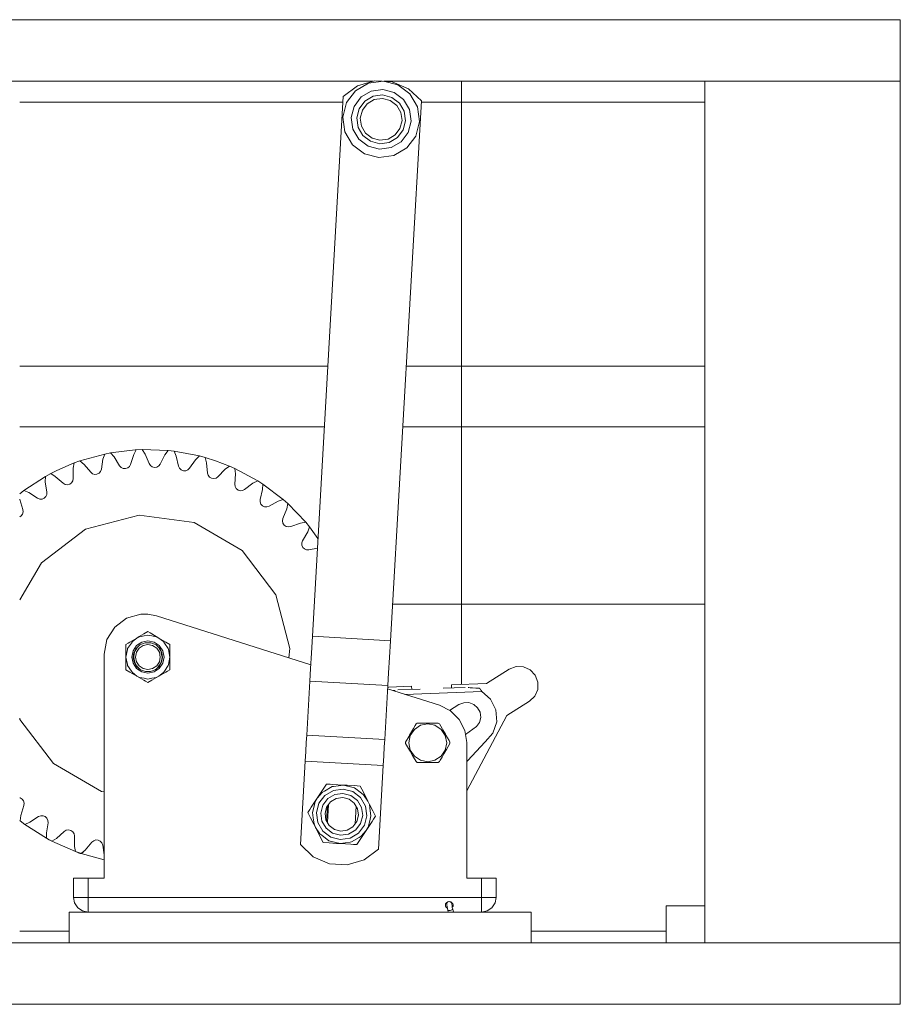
# Model space of a CAD drawing. Header units: millimetres. Extents: x 53056 to 116131, y -669674 to -625124.
# Tile 206 of 256: x 64061 to 64347, y -634983 to -634663. Entities that reach past the tile are written whole.
import ezdxf

# ---------------------------------------------------------------- set-up
doc = ezdxf.new("R2010")
doc.units = ezdxf.units.MM
doc.header["$MEASUREMENT"] = 0
doc.linetypes.add('DGN Style 1', pattern=[536.199087, 0.892178, -535.306909])
doc.linetypes.add('DGN Style 3', pattern=[1249.049455, 892.178182, -356.871273])
for name, color, linetype, lineweight in [('Main Cradle Tower', 7, 'Continuous', 0), ('Main Cradle Tower Platform', 7, 'Continuous', 0), ('Side Cradle Blocks', 7, 'Continuous', 0)]:
    doc.layers.add(name, color=color, linetype=linetype, lineweight=lineweight)

# ---------------------------------------------------------------- blocks, each defined once
blk = doc.blocks.new('*U55')
at = {"layer": 'Main Cradle Tower', "color": 7, "linetype": 'Continuous', "lineweight": 0}
for p, q in [((-20246.72, 12736.1), (-20596.31, 12736.1)), ((-20418, 12716.1), (-20596.31, 12716.1)), ((-20246.72, 12716.1), (-20414.41, 12716.1)), ((-20310.22, 12716.1), (-20310.22, 12436.1)), ((-20246.72, 12716.1), (-20246.72, 12436.1)), ((-20427.75, 12709.29), (-20532.76, 12709.29)), ((-20310.22, 12709.29), (-20402.31, 12709.29)), ((-20532.76, 12623.49), (-20432.67, 12623.49)), ((-20407.23, 12623.49), (-20310.22, 12623.49)), ((-20532.76, 12603.77), (-20433.8, 12603.77)), ((-20408.36, 12603.77), (-20310.22, 12603.77)), ((-20310.22, 12519.1), (-20310.22, 12519.08)), ((-20322.78, 12436.1), (-20322.78, 12448.1)), ((-20322.78, 12448.1), (-20310.22, 12448.1)), ((-20516.65, 12439.88), (-20532.76, 12439.88)), ((-20322.78, 12439.88), (-20366.65, 12439.88)), ((-20246.72, 12436.1), (-20596.31, 12436.1)), ((-20246.72, 12416.1), (-20596.31, 12416.1))]:
    blk.add_line(p, q, dxfattribs=at)
at = {"layer": 'Main Cradle Tower', "color": 7, "linetype": 'Continuous', "lineweight": 0, "flags": 128}
for points in [[(-20246.72, 12736.1), (-20246.72, 12736.1), (-20246.72, 12716.1), (-20246.72, 12716.1)], [(-20246.72, 12436.1), (-20246.72, 12436.1), (-20246.72, 12416.1), (-20246.72, 12416.1)]]:
    blk.add_lwpolyline(points, dxfattribs=at)
at = {"layer": 'Main Cradle Tower Platform', "color": 7, "linetype": 'Continuous', "lineweight": 0}
for p, q in [((-20423.02, 12714.6), (-20427.64, 12711.16)), ((-20437.7, 12535.73), (-20427.64, 12711.16)), ((-20414.89, 12711.64), (-20417.96, 12711.21)), ((-20414.79, 12713.43), (-20411.12, 12712.47)), ((-20417.58, 12710.13), (-20419.87, 12708.79)), ((-20402.28, 12709.71), (-20412.34, 12534.27)), ((-20424.65, 12695.42), (-20420.77, 12692.49)), ((-20505.14, 12594.95), (-20503.22, 12595.33)), ((-20503.22, 12595.33), (-20505.14, 12594.95)), ((-20495.22, 12596.3), (-20503.22, 12595.33)), ((-20503.22, 12595.33), (-20503.22, 12595.33)), ((-20502.07, 12594.02), (-20503.22, 12595.33)), ((-20494.9, 12596.32), (-20495.71, 12594.78)), ((-20495.22, 12596.3), (-20494.9, 12596.32)), ((-20494.9, 12596.32), (-20492.95, 12596.4)), ((-20492.95, 12596.4), (-20494.9, 12596.32)), ((-20494.9, 12596.32), (-20494.9, 12596.32)), ((-20492.95, 12596.4), (-20484.58, 12596.11)), ((-20492.95, 12596.4), (-20492.95, 12596.4)), ((-20492.01, 12594.93), (-20492.95, 12596.4)), ((-20484.58, 12596.11), (-20485.61, 12594.71)), ((-20484.58, 12596.11), (-20482.63, 12595.89)), ((-20482.63, 12595.89), (-20484.58, 12596.11)), ((-20482.63, 12595.89), (-20474.4, 12594.33)), ((-20482.63, 12595.89), (-20482.63, 12595.89)), ((-20481.93, 12594.29), (-20482.63, 12595.89)), ((-20520.67, 12589.61), (-20515.05, 12592.04)), ((-20515.05, 12592.04), (-20515.36, 12590.32)), ((-20515.05, 12592.04), (-20513.21, 12592.71)), ((-20513.21, 12592.71), (-20515.05, 12592.04)), ((-20515.05, 12592.04), (-20515.05, 12592.04)), ((-20513.21, 12592.71), (-20505.14, 12594.95)), ((-20513.21, 12592.71), (-20513.21, 12592.71)), ((-20511.87, 12591.58), (-20513.21, 12592.71)), ((-20505.7, 12593.3), (-20506.22, 12589.97)), ((-20505.14, 12594.95), (-20505.7, 12593.3)), ((-20505.14, 12594.95), (-20505.14, 12594.95)), ((-20500.32, 12591.13), (-20502.07, 12594.02)), ((-20495.71, 12594.78), (-20496.73, 12591.56)), ((-20490.72, 12591.81), (-20492.01, 12594.93)), ((-20485.61, 12594.71), (-20487.11, 12591.68)), ((-20481.13, 12591.01), (-20481.93, 12594.29)), ((-20475.64, 12593.1), (-20477.58, 12590.34)), ((-20474.4, 12594.33), (-20475.64, 12593.1)), ((-20474.4, 12594.33), (-20472.51, 12593.81)), ((-20474.4, 12594.33), (-20474.4, 12594.33)), ((-20472.51, 12593.81), (-20474.4, 12594.33)), ((-20472.51, 12593.81), (-20469.13, 12592.75)), ((-20472.51, 12593.81), (-20472.51, 12593.81)), ((-20472.06, 12592.13), (-20472.51, 12593.81)), ((-20471.78, 12588.76), (-20472.06, 12592.13)), ((-20464.62, 12591.01), (-20469.13, 12592.75)), ((-20520.67, 12589.61), (-20522.68, 12588.59)), ((-20515.36, 12590.32), (-20515.36, 12586.94)), ((-20509.7, 12589), (-20511.87, 12591.58)), ((-20509.12, 12588.52), (-20509.7, 12589)), ((-20499.82, 12590.57), (-20500.32, 12591.13)), ((-20490.31, 12591.18), (-20490.72, 12591.81)), ((-20480.82, 12590.33), (-20481.13, 12591.01)), ((-20466.03, 12589.98), (-20468.37, 12587.55)), ((-20464.62, 12591.01), (-20466.03, 12589.98)), ((-20464.62, 12591.01), (-20462.83, 12590.22)), ((-20462.83, 12590.22), (-20464.62, 12591.01)), ((-20462.83, 12590.22), (-20455.46, 12586.24)), ((-20462.64, 12588.48), (-20462.83, 12590.22)), ((-20531.41, 12583.07), (-20524.4, 12587.64)), ((-20524.4, 12587.64), (-20524.44, 12585.9)), ((-20524.44, 12585.9), (-20523.92, 12582.56)), ((-20524.4, 12587.64), (-20522.68, 12588.59)), ((-20522.68, 12588.59), (-20524.4, 12587.64)), ((-20522.68, 12588.59), (-20522.68, 12588.59)), ((-20521.19, 12587.68), (-20522.68, 12588.59)), ((-20518.65, 12585.45), (-20521.19, 12587.68)), ((-20471.57, 12588.04), (-20471.78, 12588.76)), ((-20462.88, 12585.11), (-20462.64, 12588.48)), ((-20455.46, 12586.24), (-20457.01, 12585.44)), ((-20455.46, 12586.24), (-20453.81, 12585.18)), ((-20455.46, 12586.24), (-20455.46, 12586.24)), ((-20453.81, 12585.18), (-20455.46, 12586.24)), ((-20532.76, 12582.04), (-20531.41, 12583.07)), ((-20531.41, 12583.07), (-20532.76, 12582.04)), ((-20531.41, 12583.07), (-20531.41, 12583.07)), ((-20529.8, 12582.4), (-20531.41, 12583.07)), ((-20526.95, 12580.59), (-20529.8, 12582.4)), ((-20518, 12585.07), (-20518.65, 12585.45)), ((-20462.79, 12584.36), (-20462.88, 12585.11)), ((-20457.01, 12585.44), (-20459.7, 12583.4)), ((-20454.64, 12580.14), (-20453.89, 12583.44)), ((-20453.89, 12583.44), (-20453.81, 12585.18)), ((-20453.81, 12585.18), (-20447.13, 12580.13)), ((-20532.76, 12580.27), (-20532.74, 12580.14)), ((-20532.74, 12580.14), (-20531.72, 12576.92)), ((-20526.25, 12580.31), (-20526.95, 12580.59)), ((-20454.66, 12579.39), (-20454.64, 12580.14)), ((-20448.79, 12579.57), (-20451.75, 12577.96)), ((-20447.13, 12580.13), (-20448.79, 12579.57)), ((-20446.39, 12579.48), (-20447.13, 12580.13)), ((-20446.39, 12579.48), (-20445.66, 12578.83)), ((-20447.25, 12573.98), (-20446.01, 12577.12)), ((-20446.01, 12577.12), (-20445.66, 12578.83)), ((-20439.84, 12572.81), (-20445.66, 12578.83)), ((-20447.39, 12573.24), (-20447.25, 12573.98)), ((-20439.84, 12572.81), (-20441.56, 12572.52)), ((-20438.58, 12571.31), (-20439.84, 12572.81)), ((-20460.47, 12563.58), (-20476.05, 12572.67)), ((-20441.56, 12572.52), (-20444.74, 12571.38)), ((-20440.89, 12566.75), (-20439.19, 12569.67)), ((-20439.19, 12569.67), (-20438.58, 12571.31)), ((-20435.88, 12567.49), (-20438.58, 12571.31)), ((-20441.14, 12566.04), (-20440.89, 12566.75)), ((-20436.06, 12564.33), (-20438.8, 12563.8)), ((-20498.04, 12541.59), (-20493.41, 12542.88)), ((-20493.41, 12542.88), (-20491.18, 12542.88)), ((-20491.18, 12542.88), (-20488.36, 12542.32)), ((-20488.36, 12542.32), (-20438.23, 12526.48)), ((-20496.95, 12533.83), (-20494.68, 12535.15)), ((-20494.68, 12535.15), (-20496.16, 12534.01)), ((-20493.92, 12535.59), (-20494.68, 12535.15)), ((-20493.92, 12535.59), (-20493.91, 12535.59)), ((-20491.11, 12537.21), (-20492.39, 12536.47)), ((-20491.11, 12536.1), (-20492.34, 12535.86)), ((-20490.36, 12536.78), (-20491.11, 12537.21)), ((-20486.77, 12534.7), (-20487.54, 12535.15)), ((-20486.77, 12534.7), (-20487.54, 12535.15)), ((-20412.34, 12534.27), (-20437.7, 12535.73)), ((-20497.5, 12533.52), (-20498.25, 12533.08)), ((-20497.5, 12533.52), (-20498.25, 12533.08)), ((-20495.04, 12531.65), (-20495.68, 12530.3)), ((-20494.92, 12531.58), (-20495.37, 12530.64)), ((-20495.2, 12530.99), (-20494.49, 12532.12)), ((-20495.04, 12531.65), (-20494.92, 12531.58)), ((-20494.92, 12531.58), (-20494.93, 12531.57)), ((-20494.49, 12532.12), (-20494.92, 12531.58)), ((-20494.38, 12532.3), (-20494.49, 12532.12)), ((-20487.18, 12531.65), (-20488.46, 12532.92)), ((-20487.84, 12532.3), (-20487.72, 12532.12)), ((-20487.72, 12532.12), (-20487.02, 12530.99)), ((-20487.72, 12532.12), (-20487.29, 12531.58)), ((-20487.29, 12531.58), (-20487.18, 12531.65)), ((-20486.85, 12530.64), (-20487.29, 12531.58)), ((-20487.29, 12531.57), (-20487.29, 12531.58)), ((-20487.18, 12531.66), (-20487.18, 12531.65)), ((-20483.97, 12528.96), (-20484.45, 12531.38)), ((-20483.97, 12532.22), (-20483.97, 12533.08)), ((-20505.3, 12457.15), (-20505.3, 12529.92)), ((-20498.25, 12529.85), (-20498.25, 12528.96)), ((-20498.25, 12529.85), (-20498.25, 12528.96)), ((-20498.25, 12528.96), (-20497.77, 12526.54)), ((-20495.43, 12527.3), (-20495.73, 12528.77)), ((-20495.4, 12527.25), (-20495.72, 12528.86)), ((-20495.67, 12529.28), (-20495.45, 12530.48)), ((-20486.82, 12527.25), (-20486.5, 12528.86)), ((-20486.49, 12528.77), (-20486.79, 12527.3)), ((-20486.55, 12529.28), (-20486.77, 12530.48)), ((-20483.97, 12528.07), (-20483.97, 12528.96)), ((-20498.25, 12525.7), (-20498.25, 12524.84)), ((-20494.45, 12525.76), (-20494.71, 12526.08)), ((-20494.45, 12525.76), (-20494.67, 12526)), ((-20494.3, 12525.59), (-20494.45, 12525.76)), ((-20493.97, 12525.21), (-20494.3, 12525.59)), ((-20494.04, 12525.29), (-20493.48, 12524.83)), ((-20493.65, 12524.93), (-20493.64, 12524.93)), ((-20493.64, 12524.93), (-20493.48, 12524.83)), ((-20491.11, 12524.93), (-20492.65, 12525.24)), ((-20488.57, 12524.93), (-20487.45, 12525.92)), ((-20488.25, 12525.21), (-20487.91, 12525.59)), ((-20487.77, 12525.76), (-20487.91, 12525.59)), ((-20487.51, 12526.08), (-20487.77, 12525.76)), ((-20487.55, 12526), (-20487.77, 12525.76)), ((-20487.45, 12525.92), (-20487.51, 12525.86)), ((-20487.41, 12525.27), (-20486.28, 12526.96)), ((-20484.72, 12524.4), (-20483.97, 12524.84)), ((-20438.54, 12521.15), (-20438.3, 12525.26)), ((-20381.13, 12520.37), (-20373.77, 12525)), ((-20495.45, 12523.22), (-20494.68, 12522.77)), ((-20495.45, 12523.22), (-20494.68, 12522.77)), ((-20494.68, 12522.77), (-20493.84, 12522.36)), ((-20488.31, 12522.33), (-20488.3, 12522.33)), ((-20488.3, 12522.33), (-20487.54, 12522.77)), ((-20488.3, 12522.33), (-20487.54, 12522.77)), ((-20487.54, 12522.77), (-20486.06, 12523.91)), ((-20412.94, 12523.81), (-20413.18, 12519.69)), ((-20491.86, 12521.14), (-20491.11, 12520.71)), ((-20491.86, 12521.14), (-20491.11, 12520.71)), ((-20439.54, 12503.62), (-20438.54, 12521.15)), ((-20413.18, 12519.69), (-20438.54, 12521.15)), ((-20413.18, 12519.69), (-20414.18, 12502.17)), ((-20413.24, 12518.59), (-20396.39, 12513.27)), ((-20413.21, 12519.1), (-20412.86, 12519.17)), ((-20412.86, 12519.17), (-20405.45, 12519.45)), ((-20402.68, 12518.54), (-20409.91, 12518.27)), ((-20405.45, 12519.45), (-20405.41, 12518.43)), ((-20388.01, 12519.09), (-20395.24, 12518.82)), ((-20392.55, 12519.94), (-20381.13, 12520.37)), ((-20392.52, 12518.92), (-20392.55, 12519.94)), ((-20383.4, 12518.82), (-20384.41, 12518.88)), ((-20383.25, 12518.65), (-20383.4, 12518.82)), ((-20364.48, 12518.41), (-20365.46, 12516.22)), ((-20382.67, 12517.76), (-20407.66, 12516.82)), ((-20367.21, 12514.57), (-20365.46, 12516.22)), ((-20390.09, 12513.52), (-20393.14, 12511.64)), ((-20384.03, 12512.48), (-20385.29, 12513.58)), ((-20367.21, 12514.57), (-20374.57, 12509.94)), ((-20374.57, 12509.94), (-20387.52, 12485.44)), ((-20404.01, 12507.22), (-20404.3, 12506.73)), ((-20403.62, 12507.44), (-20404.01, 12507.22)), ((-20403.62, 12507.44), (-20404.01, 12507.22)), ((-20397.57, 12507.44), (-20399.75, 12507.44)), ((-20397.38, 12507.44), (-20396.81, 12507.44)), ((-20396.42, 12507.22), (-20396.81, 12507.44)), ((-20396.42, 12507.22), (-20396.81, 12507.44)), ((-20395.58, 12505.76), (-20396.42, 12507.22)), ((-20395.58, 12505.76), (-20395.29, 12505.26)), ((-20414.18, 12502.17), (-20439.54, 12503.62)), ((-20406.29, 12503.28), (-20407.42, 12501.32)), ((-20388.15, 12505.1), (-20387.52, 12501.16)), ((-20381.58, 12501.36), (-20379.04, 12504.26)), ((-20414.49, 12496.85), (-20414.32, 12499.77)), ((-20407.42, 12501.09), (-20407.42, 12501.32)), ((-20407.42, 12501.09), (-20407.42, 12500.87)), ((-20407.42, 12500.89), (-20407.42, 12500.87)), ((-20406.38, 12501.09), (-20405.91, 12498.73)), ((-20394.15, 12498.91), (-20393.02, 12500.87)), ((-20393.02, 12501.32), (-20393.3, 12501.81)), ((-20393.01, 12501.09), (-20393.02, 12501.32)), ((-20393.02, 12501.3), (-20393.02, 12501.32)), ((-20393.01, 12501.09), (-20393.02, 12500.87)), ((-20387.52, 12501.16), (-20387.52, 12457.15)), ((-20440.03, 12495.12), (-20439.85, 12498.3)), ((-20414.49, 12496.85), (-20414.67, 12493.66)), ((-20404.86, 12496.42), (-20404.01, 12494.97)), ((-20440.03, 12495.12), (-20441.58, 12468)), ((-20414.67, 12493.66), (-20440.03, 12495.12)), ((-20416.22, 12466.54), (-20414.67, 12493.66)), ((-20404.01, 12494.97), (-20403.62, 12494.74)), ((-20404.01, 12494.97), (-20403.62, 12494.74)), ((-20397.55, 12494.74), (-20396.81, 12494.74)), ((-20396.81, 12494.74), (-20396.42, 12494.97)), ((-20396.81, 12494.74), (-20396.42, 12494.97)), ((-20396.42, 12494.97), (-20396.14, 12495.46)), ((-20433.1, 12487.67), (-20434.18, 12486.03)), ((-20431.11, 12487.56), (-20427.61, 12487.36)), ((-20427.61, 12487.36), (-20430.87, 12486.9)), ((-20426.43, 12487.29), (-20427.61, 12487.36)), ((-20426.43, 12487.29), (-20427.61, 12487.36)), ((-20421.22, 12485.26), (-20419.65, 12482.13)), ((-20419.65, 12482.13), (-20421.05, 12484.19)), ((-20531.39, 12480.72), (-20532.39, 12477.49)), ((-20531.31, 12481.47), (-20531.39, 12480.72)), ((-20436.12, 12483.08), (-20438.04, 12480.15)), ((-20436.12, 12483.08), (-20436.73, 12481.99)), ((-20434.96, 12478.24), (-20434.3, 12480.82)), ((-20433.58, 12478.16), (-20433.05, 12480.21)), ((-20432.78, 12480.57), (-20433.06, 12475.68)), ((-20432.81, 12475.25), (-20432.48, 12480.97)), ((-20423.83, 12474.73), (-20423.5, 12480.45)), ((-20420.41, 12480.55), (-20419.97, 12477.38)), ((-20532.39, 12477.49), (-20532.6, 12475.76)), ((-20529.43, 12475.26), (-20526.6, 12477.09)), ((-20439.14, 12478.48), (-20438.51, 12479.44)), ((-20438.25, 12476.72), (-20439.14, 12478.48)), ((-20422.77, 12477.41), (-20422.73, 12477.54)), ((-20422.73, 12477.54), (-20422.75, 12477.68)), ((-20417.18, 12477.22), (-20418.06, 12478.98)), ((-20532.6, 12475.76), (-20532.76, 12475.89)), ((-20531.04, 12474.58), (-20532.6, 12475.76)), ((-20532.6, 12475.76), (-20532.6, 12475.76)), ((-20532.6, 12475.76), (-20531.04, 12474.58)), ((-20531.04, 12474.58), (-20529.43, 12475.26)), ((-20524, 12470.05), (-20531.04, 12474.58)), ((-20523.56, 12475.13), (-20524.05, 12471.79)), ((-20523.59, 12475.89), (-20523.56, 12475.13)), ((-20437.2, 12474.62), (-20436.67, 12473.57)), ((-20418.27, 12475.55), (-20420.19, 12472.62)), ((-20418.27, 12475.55), (-20420.19, 12472.62)), ((-20420.19, 12472.62), (-20419.58, 12473.71)), ((-20417.81, 12476.25), (-20418.27, 12475.55)), ((-20524.05, 12471.79), (-20524, 12470.05)), ((-20520.79, 12470.04), (-20518.26, 12472.28)), ((-20515.11, 12471.55), (-20514.96, 12470.81)), ((-20514.96, 12470.81), (-20514.93, 12467.44)), ((-20434.71, 12469.69), (-20435.09, 12470.44)), ((-20420.84, 12471.63), (-20422.13, 12469.67)), ((-20420.84, 12471.63), (-20420.19, 12472.62)), ((-20523.66, 12469.86), (-20524, 12470.05)), ((-20524, 12470.05), (-20524, 12470.05)), ((-20524, 12470.05), (-20524, 12470.05)), ((-20524, 12470.05), (-20522.27, 12469.12)), ((-20524, 12470.05), (-20523.14, 12469.58)), ((-20523.14, 12469.58), (-20523.17, 12469.6)), ((-20522.27, 12469.12), (-20523.14, 12469.58)), ((-20523.14, 12469.58), (-20523.1, 12469.56)), ((-20522.73, 12469.36), (-20522.27, 12469.12)), ((-20522.27, 12469.12), (-20520.79, 12470.04)), ((-20522.27, 12469.12), (-20522.16, 12469.19)), ((-20514.62, 12465.72), (-20522.27, 12469.12)), ((-20522.27, 12469.12), (-20522.27, 12469.12)), ((-20514.93, 12467.44), (-20514.62, 12465.72)), ((-20511.44, 12466.2), (-20509.29, 12468.8)), ((-20506.06, 12468.56), (-20505.8, 12467.85)), ((-20505.8, 12467.85), (-20505.3, 12464.73)), ((-20434.71, 12469.69), (-20434.19, 12468.66)), ((-20434.19, 12468.66), (-20432.23, 12468.54)), ((-20431.88, 12469.17), (-20432.3, 12469.27)), ((-20431.88, 12469.17), (-20428.7, 12468.34)), ((-20429.88, 12468.41), (-20428.7, 12468.34)), ((-20428.7, 12468.34), (-20425.45, 12468.8)), ((-20425.21, 12468.14), (-20428.7, 12468.34)), ((-20423.21, 12468.03), (-20422.13, 12469.67)), ((-20422.13, 12469.67), (-20423.21, 12468.03)), ((-20514.62, 12465.72), (-20514.62, 12465.72)), ((-20514.62, 12465.72), (-20514.62, 12465.72)), ((-20514.62, 12465.72), (-20512.77, 12465.06)), ((-20514.62, 12465.72), (-20513.85, 12465.44)), ((-20514.62, 12465.72), (-20513.92, 12465.47)), ((-20513.66, 12465.37), (-20513.85, 12465.44)), ((-20512.77, 12465.06), (-20513, 12465.14)), ((-20512.77, 12465.06), (-20511.44, 12466.2)), ((-20512.77, 12465.06), (-20512.02, 12465.7)), ((-20505.3, 12463.04), (-20512.77, 12465.06)), ((-20512.77, 12465.06), (-20512.77, 12465.06)), ((-20420.84, 12463.09), (-20416.22, 12466.54)), ((-20515.3, 12450.86), (-20515.3, 12457.15)), ((-20515.3, 12457.15), (-20514.94, 12457.15)), ((-20510.54, 12457.15), (-20505.3, 12457.15)), ((-20510.54, 12450.86), (-20510.54, 12457.15)), ((-20387.52, 12457.15), (-20382.75, 12457.15)), ((-20382.75, 12457.15), (-20382.75, 12450.86)), ((-20378.35, 12457.15), (-20377.99, 12457.15)), ((-20377.99, 12457.15), (-20377.99, 12450.86)), ((-20514.94, 12450.86), (-20515.3, 12450.86)), ((-20514.94, 12449.04), (-20515.3, 12450.86)), ((-20382.75, 12450.86), (-20510.54, 12450.86)), ((-20394.05, 12449.15), (-20394.09, 12449.15)), ((-20392.42, 12448.85), (-20392.42, 12449.18)), ((-20392.38, 12449.15), (-20392.42, 12449.15)), ((-20392.26, 12449.04), (-20392.27, 12449.06)), ((-20382.75, 12450.86), (-20382.75, 12449.04)), ((-20377.99, 12450.86), (-20378.35, 12450.86)), ((-20510.54, 12446.46), (-20510.54, 12446.1)), ((-20380.93, 12446.46), (-20382.75, 12446.1))]:
    blk.add_line(p, q, dxfattribs=at)
at = {"layer": 'Main Cradle Tower Platform', "color": 7, "linetype": 'DGN Style 3', "lineweight": 0}
blk.add_line((-20389.22, 12716.1), (-20389.22, 12520.06), dxfattribs=at)
at = {"layer": 'Main Cradle Tower Platform', "color": 7, "linetype": 'Continuous', "lineweight": 0, "flags": 128}
for points in [[(-20424.65, 12695.42), (-20427.12, 12699.61), (-20427.79, 12704.43), (-20426.57, 12709.14), (-20423.64, 12713.02), (-20419.45, 12715.48), (-20414.63, 12716.16), (-20409.92, 12714.94), (-20406.04, 12712.01), (-20403.58, 12707.82), (-20402.9, 12703), (-20404.12, 12698.29), (-20407.05, 12694.41), (-20411.24, 12691.94), (-20416.06, 12691.27), (-20420.77, 12692.49)], [(-20423.02, 12714.6), (-20417.51, 12716.25), (-20415.02, 12716.1)], [(-20414.25, 12716.06), (-20411.77, 12715.92), (-20406.48, 12713.65), (-20402.28, 12709.71)], [(-20414.79, 12713.43), (-20418.55, 12712.9), (-20421.82, 12710.98), (-20424.11, 12707.94), (-20425.06, 12704.27), (-20424.53, 12700.51), (-20422.61, 12697.24), (-20419.58, 12694.95), (-20415.9, 12694), (-20412.14, 12694.53), (-20408.87, 12696.45), (-20406.59, 12699.48), (-20405.63, 12703.16), (-20406.16, 12706.92), (-20408.09, 12710.19), (-20411.12, 12712.47)], [(-20414.89, 12711.64), (-20411.89, 12710.86), (-20409.42, 12709), (-20407.85, 12706.33), (-20407.42, 12703.26), (-20408.2, 12700.26), (-20410.06, 12697.79), (-20412.73, 12696.22), (-20415.8, 12695.79), (-20418.8, 12696.57), (-20421.27, 12698.43), (-20422.84, 12701.1), (-20423.27, 12704.17), (-20422.49, 12707.17), (-20420.63, 12709.64), (-20417.96, 12711.21)], [(-20417.58, 12710.13), (-20414.96, 12710.5), (-20412.39, 12709.83), (-20410.27, 12708.24), (-20408.93, 12705.95), (-20408.56, 12703.32), (-20409.23, 12700.76), (-20410.82, 12698.64), (-20413.11, 12697.3), (-20415.74, 12696.93), (-20418.3, 12697.6), (-20420.42, 12699.19), (-20421.76, 12701.48), (-20422.13, 12704.1), (-20421.46, 12706.67), (-20419.87, 12708.79)], [(-20509.12, 12588.52), (-20508.4, 12588.3), (-20507.65, 12588.36), (-20506.98, 12588.69), (-20506.48, 12589.26), (-20506.22, 12589.97)], [(-20499.82, 12590.57), (-20499.14, 12590.24), (-20498.39, 12590.19), (-20497.67, 12590.42), (-20497.09, 12590.9), (-20496.73, 12591.56)], [(-20490.31, 12591.18), (-20489.69, 12590.75), (-20488.96, 12590.58), (-20488.21, 12590.7), (-20487.57, 12591.08), (-20487.11, 12591.68)], [(-20480.82, 12590.33), (-20480.28, 12589.81), (-20479.58, 12589.53), (-20478.82, 12589.53), (-20478.13, 12589.82), (-20477.58, 12590.34)], [(-20518, 12585.07), (-20517.26, 12584.96), (-20516.52, 12585.14), (-20515.91, 12585.57), (-20515.5, 12586.2), (-20515.36, 12586.94)], [(-20471.57, 12588.04), (-20471.12, 12587.44), (-20470.47, 12587.06), (-20469.72, 12586.95), (-20468.99, 12587.12), (-20468.37, 12587.55)], [(-20526.25, 12580.31), (-20525.5, 12580.31), (-20524.8, 12580.6), (-20524.26, 12581.12), (-20523.95, 12581.81), (-20523.92, 12582.56)], [(-20462.79, 12584.36), (-20462.42, 12583.71), (-20461.84, 12583.23), (-20461.12, 12583), (-20460.37, 12583.06), (-20459.7, 12583.4)], [(-20454.66, 12579.39), (-20454.4, 12578.68), (-20453.9, 12578.12), (-20453.22, 12577.79), (-20452.47, 12577.74), (-20451.75, 12577.96)], [(-20532.76, 12574.57), (-20532.29, 12574.85), (-20531.84, 12575.45), (-20531.64, 12576.18), (-20531.72, 12576.92)], [(-20532.76, 12547.55), (-20525.73, 12559.6), (-20511.37, 12570.51), (-20493.92, 12575.1), (-20476.05, 12572.67)], [(-20447.39, 12573.24), (-20447.24, 12572.5), (-20446.83, 12571.87), (-20446.21, 12571.44), (-20445.48, 12571.27), (-20444.74, 12571.38)], [(-20460.47, 12563.58), (-20449.56, 12549.22), (-20444.97, 12531.77), (-20445.38, 12528.74)], [(-20441.14, 12566.04), (-20441.11, 12565.29), (-20440.8, 12564.61), (-20440.25, 12564.09), (-20439.56, 12563.8), (-20438.8, 12563.8)], [(-20498.04, 12541.59), (-20501.88, 12538.71), (-20504.41, 12534.64), (-20505.3, 12529.92)], [(-20497.5, 12533.52), (-20496.95, 12533.83), (-20494.68, 12535.15), (-20493.91, 12535.59), (-20492.39, 12536.47)], [(-20494.68, 12535.15), (-20493.84, 12535.56), (-20492.34, 12535.86)], [(-20491.11, 12536.1), (-20489.88, 12535.86), (-20488.38, 12535.56), (-20487.54, 12535.15), (-20486.06, 12534.01), (-20485.72, 12533.51), (-20484.51, 12531.69), (-20484.45, 12531.38)], [(-20490.36, 12536.78), (-20489.81, 12536.46), (-20487.54, 12535.15)], [(-20486.77, 12534.7), (-20485.24, 12533.82), (-20483.97, 12533.08)], [(-20437.7, 12535.73), (-20438.01, 12530.27), (-20438.3, 12525.26)], [(-20498.25, 12528.96), (-20497.77, 12531.38), (-20497.71, 12531.69), (-20496.49, 12533.51), (-20496.16, 12534.01)], [(-20498.25, 12529.85), (-20498.25, 12531.61), (-20498.25, 12533.08)], [(-20487.41, 12525.27), (-20489.11, 12524.13), (-20491.11, 12523.73), (-20493.11, 12524.13), (-20494.8, 12525.27), (-20495.94, 12526.96), (-20496.33, 12528.96), (-20495.94, 12530.96), (-20494.8, 12532.66), (-20493.11, 12533.79), (-20491.11, 12534.19), (-20489.11, 12533.79), (-20487.41, 12532.66), (-20486.28, 12530.96), (-20485.88, 12528.96), (-20486.28, 12526.96)], [(-20491.11, 12524.93), (-20489.57, 12525.24), (-20488.26, 12526.11), (-20487.39, 12527.42), (-20487.08, 12528.96), (-20487.39, 12530.5), (-20488.26, 12531.81), (-20489.57, 12532.68), (-20491.11, 12532.99), (-20492.65, 12532.68), (-20493.96, 12531.81), (-20494.83, 12530.5), (-20495.14, 12528.96), (-20494.83, 12527.42), (-20493.96, 12526.11), (-20492.65, 12525.24)], [(-20495.04, 12531.66), (-20495.04, 12531.65), (-20493.75, 12532.92), (-20492.04, 12533.63), (-20490.18, 12533.63), (-20488.46, 12532.92)], [(-20487.18, 12531.65), (-20486.54, 12530.3), (-20486.35, 12528.77), (-20486.66, 12527.25), (-20487.45, 12525.92)], [(-20483.97, 12532.22), (-20483.97, 12531.58), (-20483.97, 12528.96)], [(-20412.94, 12523.81), (-20412.65, 12528.81), (-20412.34, 12534.27)], [(-20498.25, 12525.7), (-20498.25, 12526.34), (-20498.25, 12528.96)], [(-20494.77, 12525.92), (-20495.55, 12527.25), (-20495.87, 12528.77), (-20495.68, 12530.3)], [(-20495.73, 12528.77), (-20495.73, 12528.77), (-20495.71, 12528.93), (-20495.55, 12530.26), (-20495.37, 12530.64)], [(-20486.49, 12528.77), (-20486.49, 12528.77), (-20486.5, 12528.93), (-20486.67, 12530.26), (-20486.85, 12530.64)], [(-20483.97, 12528.96), (-20484.45, 12526.54), (-20484.51, 12526.23), (-20485.72, 12524.41), (-20486.06, 12523.91)], [(-20483.97, 12528.07), (-20483.97, 12526.31), (-20483.97, 12524.84)], [(-20495.45, 12523.22), (-20496.97, 12524.1), (-20498.25, 12524.84)], [(-20494.68, 12522.77), (-20496.16, 12523.91), (-20496.49, 12524.41), (-20497.71, 12526.23), (-20497.77, 12526.54)], [(-20494.67, 12526.01), (-20494.67, 12526), (-20495.38, 12527.21), (-20495.43, 12527.3), (-20495.43, 12527.3)], [(-20493.64, 12524.93), (-20493.64, 12524.93), (-20494.77, 12525.92), (-20494.71, 12525.86)], [(-20488.57, 12524.93), (-20488.57, 12524.93), (-20488.74, 12524.83), (-20490.29, 12524.27), (-20491.93, 12524.27), (-20493.48, 12524.83)], [(-20488.18, 12525.29), (-20488.74, 12524.83), (-20488.74, 12524.83)], [(-20487.55, 12526), (-20487.55, 12526), (-20486.84, 12527.21), (-20486.79, 12527.3), (-20486.79, 12527.3)], [(-20364.48, 12518.41), (-20364.42, 12520.81), (-20365.27, 12523.06), (-20366.92, 12524.8), (-20369.12, 12525.79), (-20371.52, 12525.85), (-20373.77, 12525)], [(-20491.86, 12521.14), (-20492.41, 12521.46), (-20494.68, 12522.77)], [(-20487.54, 12522.77), (-20488.38, 12522.36), (-20489.88, 12522.06), (-20491.11, 12521.82), (-20492.34, 12522.06), (-20493.84, 12522.36)], [(-20488.3, 12522.33), (-20489.83, 12521.45), (-20491.11, 12520.71)], [(-20484.72, 12524.4), (-20485.26, 12524.09), (-20487.54, 12522.77)], [(-20387.07, 12519.03), (-20386.86, 12519.02), (-20386.44, 12519), (-20385.71, 12518.95), (-20384.55, 12518.88), (-20384.41, 12518.88)], [(-20383.25, 12518.65), (-20383.23, 12518.62), (-20383.05, 12518.38), (-20383.04, 12518.35), (-20382.91, 12518.16), (-20382.86, 12518.09), (-20382.85, 12518.07), (-20382.67, 12517.76), (-20379.78, 12515.22), (-20378.07, 12511.76), (-20377.81, 12507.92), (-20379.04, 12504.26)], [(-20411.53, 12518.05), (-20411.47, 12518.05), (-20411.06, 12518.11), (-20410.84, 12518.14)], [(-20388.15, 12505.1), (-20389.97, 12508.66), (-20392.82, 12511.48), (-20396.39, 12513.27)], [(-20390.09, 12513.52), (-20388.54, 12514.13), (-20386.86, 12514.15), (-20385.29, 12513.58)], [(-20384.03, 12512.48), (-20383.24, 12511.01), (-20383.02, 12509.35), (-20383.4, 12507.73), (-20384.34, 12506.34), (-20387.94, 12503.84)], [(-20505.3, 12485.13), (-20506.17, 12485.25), (-20521.75, 12494.34), (-20532.66, 12508.7), (-20532.76, 12509.06)], [(-20406.38, 12501.09), (-20405.91, 12503.45), (-20404.57, 12505.45), (-20402.57, 12506.78), (-20400.22, 12507.25), (-20397.86, 12506.78), (-20395.86, 12505.45), (-20394.53, 12503.45), (-20394.06, 12501.09), (-20394.53, 12498.73), (-20395.86, 12496.74), (-20397.86, 12495.4), (-20400.22, 12494.93), (-20402.57, 12495.4), (-20404.57, 12496.74), (-20405.91, 12498.73)], [(-20406.29, 12503.28), (-20406.14, 12503.54), (-20405.48, 12504.67), (-20404.85, 12505.77), (-20404.3, 12506.73), (-20404.01, 12507.22)], [(-20403.62, 12507.44), (-20402.88, 12507.44), (-20401.36, 12507.44), (-20400.22, 12507.44), (-20399.75, 12507.44)], [(-20397.57, 12507.44), (-20397.38, 12507.44), (-20397.38, 12507.44)], [(-20439.54, 12503.62), (-20439.68, 12501.22), (-20439.85, 12498.3)], [(-20395.29, 12505.26), (-20394.49, 12503.86), (-20394.3, 12503.54)], [(-20393.3, 12501.81), (-20393.3, 12501.81), (-20394.3, 12503.54), (-20394.3, 12503.54)], [(-20414.32, 12499.77), (-20414.32, 12499.77), (-20414.18, 12502.17)], [(-20404.86, 12496.42), (-20405.14, 12496.93), (-20405.95, 12498.32), (-20406.14, 12498.65), (-20407.14, 12500.37), (-20407.42, 12500.87)], [(-20381.58, 12501.36), (-20387.34, 12495.22), (-20387.52, 12494.84)], [(-20394.15, 12498.91), (-20394.3, 12498.64), (-20394.95, 12497.51), (-20395.58, 12496.42), (-20396.14, 12495.46), (-20396.42, 12494.97)], [(-20397.55, 12494.74), (-20399.07, 12494.74), (-20400.22, 12494.74), (-20400.68, 12494.74), (-20402.86, 12494.74), (-20403.06, 12494.74), (-20403.62, 12494.74)], [(-20436.12, 12483.08), (-20434.5, 12484.96), (-20433.8, 12485.37), (-20431.29, 12486.84), (-20430.87, 12486.9)], [(-20431.11, 12487.56), (-20431.95, 12487.61), (-20433.1, 12487.67)], [(-20427.61, 12487.36), (-20424.43, 12486.54), (-20424.01, 12486.43), (-20421.69, 12484.67), (-20421.05, 12484.19)], [(-20426.43, 12487.29), (-20424.09, 12487.16), (-20422.12, 12487.05), (-20421.6, 12486.01), (-20421.22, 12485.26)], [(-20420.41, 12480.55), (-20422.03, 12483.31), (-20424.59, 12485.24), (-20427.69, 12486.04), (-20430.86, 12485.6), (-20433.62, 12483.97), (-20435.54, 12481.42), (-20436.35, 12478.32), (-20435.9, 12475.15), (-20434.28, 12472.39), (-20431.72, 12470.46), (-20428.63, 12469.66), (-20425.46, 12470.11), (-20422.7, 12471.73), (-20420.77, 12474.28), (-20419.97, 12477.38)], [(-20436.12, 12483.08), (-20435.47, 12484.07), (-20434.18, 12486.03)], [(-20434.96, 12478.24), (-20434.6, 12475.61), (-20433.25, 12473.31), (-20431.12, 12471.71), (-20428.55, 12471.04), (-20425.91, 12471.41), (-20423.62, 12472.76), (-20422.02, 12474.88), (-20421.35, 12477.46), (-20421.72, 12480.1), (-20423.07, 12482.39), (-20425.19, 12483.99), (-20427.77, 12484.66), (-20430.4, 12484.29), (-20432.69, 12482.94), (-20434.3, 12480.82)], [(-20433.58, 12478.16), (-20433.29, 12476.06), (-20432.21, 12474.23), (-20430.52, 12472.96), (-20428.47, 12472.42), (-20426.37, 12472.72), (-20424.54, 12473.79), (-20423.26, 12475.49), (-20422.73, 12477.54), (-20423.03, 12479.64), (-20424.1, 12481.47), (-20425.79, 12482.74), (-20427.85, 12483.28), (-20429.95, 12482.98), (-20431.77, 12481.91), (-20433.05, 12480.21)], [(-20531.31, 12481.47), (-20531.52, 12482.19), (-20531.97, 12482.79), (-20532.62, 12483.17), (-20532.76, 12483.19)], [(-20438.51, 12479.44), (-20438.51, 12479.44), (-20438.04, 12480.15)], [(-20432.3, 12469.27), (-20434.63, 12471.03), (-20435.27, 12471.51), (-20436.67, 12473.57), (-20437.15, 12474.72), (-20437.43, 12476.74), (-20437.67, 12478.4), (-20437.25, 12480.01), (-20436.73, 12481.99)], [(-20419.65, 12482.13), (-20419.12, 12481.08), (-20418.06, 12478.98)], [(-20419.65, 12482.13), (-20419.16, 12480.99), (-20418.88, 12478.96), (-20418.65, 12477.31), (-20419.07, 12475.69), (-20419.58, 12473.71)], [(-20523.59, 12475.89), (-20523.9, 12476.57), (-20524.45, 12477.09), (-20525.15, 12477.37), (-20525.9, 12477.37), (-20526.6, 12477.09)], [(-20418.27, 12475.55), (-20417.81, 12476.25), (-20417.18, 12477.22)], [(-20438.25, 12476.72), (-20437.2, 12474.62), (-20436.67, 12473.57), (-20435.09, 12470.44), (-20434.71, 12469.69)], [(-20515.11, 12471.55), (-20515.52, 12472.18), (-20516.14, 12472.61), (-20516.87, 12472.78), (-20517.62, 12472.66), (-20518.26, 12472.28)], [(-20420.19, 12472.62), (-20421.82, 12470.74), (-20422.51, 12470.33), (-20425.02, 12468.86), (-20425.45, 12468.8)], [(-20420.19, 12472.62), (-20420.84, 12471.63), (-20422.13, 12469.67)], [(-20506.06, 12468.56), (-20506.57, 12469.12), (-20507.24, 12469.45), (-20507.99, 12469.51), (-20508.71, 12469.28), (-20509.29, 12468.8)], [(-20420.84, 12463.09), (-20426.35, 12461.43), (-20432.1, 12461.76), (-20437.39, 12464.04), (-20441.58, 12468)], [(-20428.7, 12468.34), (-20429.88, 12468.41), (-20432.23, 12468.54)], [(-20425.21, 12468.14), (-20425.21, 12468.14), (-20428.7, 12468.34)], [(-20425.21, 12468.14), (-20424.37, 12468.09), (-20423.21, 12468.03)], [(-20513.74, 12465.4), (-20513.7, 12465.38), (-20513.47, 12465.3), (-20513.23, 12465.22), (-20513.12, 12465.18), (-20513.06, 12465.16), (-20513, 12465.14)], [(-20513.66, 12465.37), (-20513.47, 12465.3), (-20513.28, 12465.24), (-20513.09, 12465.17), (-20512.93, 12465.12), (-20512.77, 12465.06), (-20512.77, 12465.06)], [(-20510.54, 12457.15), (-20512.36, 12457.15), (-20513.91, 12457.15), (-20514.94, 12457.15)], [(-20378.35, 12457.15), (-20379.39, 12457.15), (-20380.93, 12457.15), (-20382.75, 12457.15)], [(-20514.94, 12450.86), (-20513.91, 12450.86), (-20512.36, 12450.86), (-20510.54, 12450.86)], [(-20514.94, 12449.04), (-20513.91, 12447.5), (-20512.36, 12446.46), (-20510.54, 12446.1)], [(-20510.54, 12450.86), (-20510.54, 12450.86), (-20510.54, 12449.04), (-20510.54, 12447.5), (-20510.54, 12446.46)], [(-20394.5, 12448.25), (-20394.5, 12448.23), (-20394.5, 12448.31), (-20394.49, 12448.43), (-20394.45, 12448.62), (-20394.4, 12448.74), (-20394.37, 12448.81), (-20394.27, 12448.97), (-20394.2, 12449.04), (-20394.13, 12449.12), (-20394.12, 12449.13), (-20393.97, 12449.24), (-20393.78, 12449.35), (-20393.72, 12449.37), (-20393.6, 12449.42), (-20393.37, 12449.46), (-20393.23, 12449.47), (-20393, 12449.45), (-20392.81, 12449.4), (-20392.75, 12449.37), (-20392.6, 12449.31), (-20392.44, 12449.2), (-20392.34, 12449.11), (-20392.27, 12449.06)], [(-20393.86, 12447.41), (-20394.03, 12447.5), (-20394.04, 12447.5), (-20394.13, 12447.57), (-20394.15, 12447.58), (-20394.3, 12447.73), (-20394.39, 12447.87), (-20394.4, 12447.9), (-20394.47, 12448.05), (-20394.5, 12448.23)], [(-20394.05, 12448.92), (-20393.93, 12449.2), (-20393.78, 12449.35)], [(-20394.05, 12449.18), (-20394.05, 12448.92), (-20394.04, 12448.62), (-20394.01, 12448.31), (-20393.94, 12447.84), (-20393.84, 12447.27), (-20393.71, 12446.67), (-20393.58, 12446.1)], [(-20392.68, 12449.34), (-20392.56, 12449.23), (-20392.43, 12448.95)], [(-20391.89, 12446.1), (-20392.1, 12447.01), (-20392.23, 12447.6), (-20392.33, 12448.17), (-20392.4, 12448.65), (-20392.43, 12448.95), (-20392.43, 12448.95)], [(-20392.26, 12449.04), (-20392.16, 12448.91), (-20392.06, 12448.74), (-20392.05, 12448.73), (-20392, 12448.56), (-20391.96, 12448.36), (-20391.96, 12448.37)], [(-20391.96, 12448.36), (-20391.97, 12448.31), (-20391.97, 12448.21), (-20392.01, 12448.01), (-20392.06, 12447.9), (-20392.07, 12447.87), (-20392.19, 12447.7), (-20392.24, 12447.66)], [(-20382.75, 12450.86), (-20380.93, 12450.86), (-20379.39, 12450.86), (-20378.35, 12450.86)], [(-20382.75, 12446.1), (-20382.75, 12446.46), (-20382.75, 12447.5), (-20382.75, 12449.04)], [(-20380.93, 12446.46), (-20379.39, 12447.5), (-20378.35, 12449.04), (-20377.99, 12450.86)], [(-20516.65, 12436.1), (-20516.65, 12446.1), (-20366.65, 12446.1), (-20366.65, 12436.1)], [(-20393.71, 12446.67), (-20393.66, 12446.6), (-20393.49, 12446.57), (-20393.23, 12446.58), (-20392.92, 12446.63), (-20392.61, 12446.71), (-20392.35, 12446.81), (-20392.17, 12446.92), (-20392.1, 12447.01)]]:
    blk.add_lwpolyline(points, dxfattribs=at)
at = {"layer": 'Side Cradle Blocks', "color": 7, "linetype": 'Continuous', "lineweight": 0}
blk.add_line((-20411.66, 12546.18), (-20310.22, 12546.18), dxfattribs=at)

msp = doc.modelspace()

# ---------------------------------------------------------------- block references
at = {"color": 7, "linetype": 'DGN Style 1', "lineweight": 0}
msp.add_blockref('*U55', (84593.95, -647399.35), dxfattribs=at)

doc.saveas('drawing.dxf')
